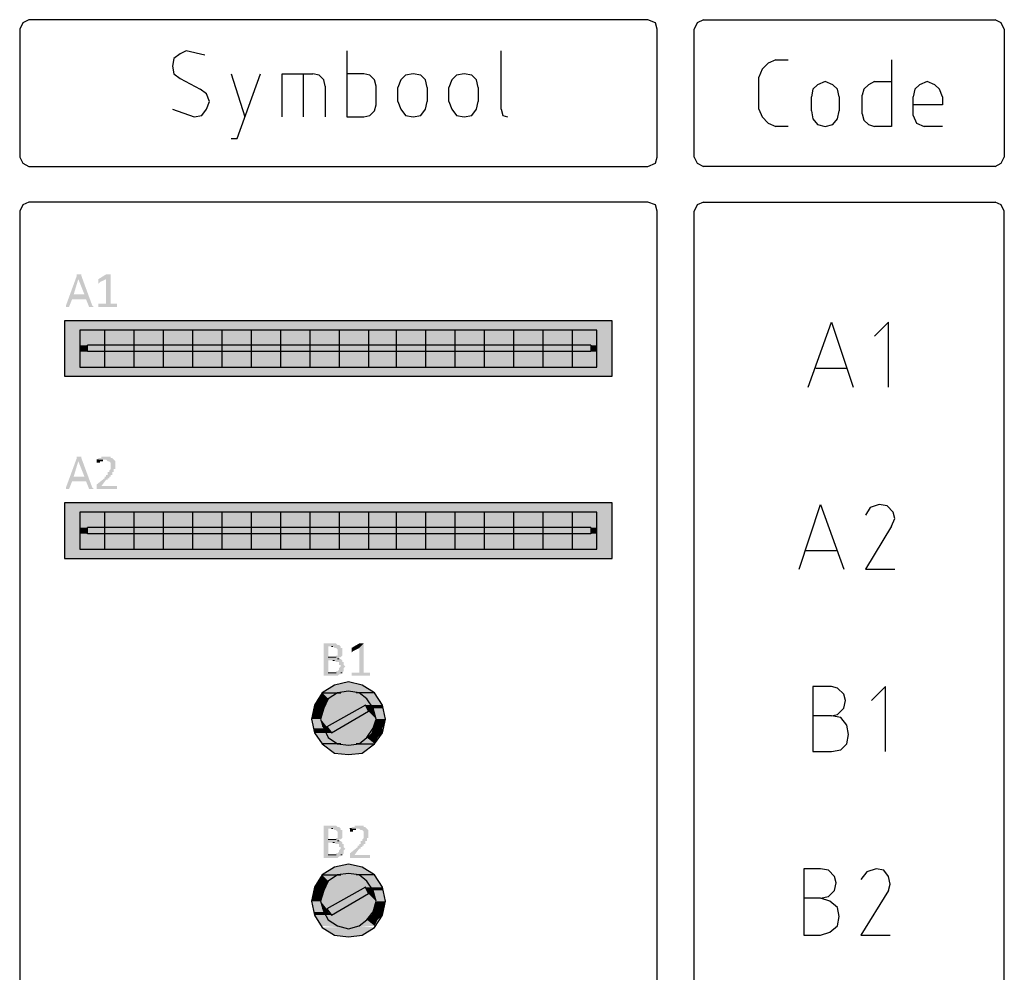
# Model space of a CAD drawing. Header units: millimetres. Extents: x -197899 to 120983, y -4228 to 45370.
# Tile 75 of 200: x -181904 to -179203, y 42758 to 45370. Entities that reach past the tile are written whole.
import ezdxf

# ---------------------------------------------------------------- set-up
doc = ezdxf.new("R2010")
doc.units = ezdxf.units.MM
for name, color, linetype in [('AL63----', 7, 'Continuous'), ('PDF_Geometry', 8, 'Continuous'), ('PDF_Solid Fills', 8, 'Continuous')]:
    doc.layers.add(name, color=color, linetype=linetype)

# ---------------------------------------------------------------- blocks, each defined once
blk = doc.blocks.new('CLB21AB.tmp')
at = {"layer": 'PDF_Solid Fills'}
for color, points in [(7, [(161.565, -6.734), (161.523, -6.734), (161.523, -6.775), (161.227, -7.585), (161.227, -7.626), (161.311, -7.626), (161.396, -7.415), (161.777, -7.415), (161.438, -7.285), (161.565, -6.864), (161.565, -6.864), (161.65, -6.775), (161.65, -6.734), (161.608, -6.734)]), (7, [(162.455, -6.734), (162.327, -6.864), (162.327, -7.537), (162.116, -7.537), (162.116, -7.585), (162.116, -7.626), (162.624, -7.626), (162.624, -7.585), (162.624, -7.537), (162.455, -7.537)]), (7, [(162.37, -6.734), (162.327, -6.734), (162.116, -6.864), (162.116, -6.905), (162.116, -6.945), (162.116, -6.994), (162.158, -6.945), (162.327, -6.864), (162.455, -6.734), (162.412, -6.734)]), (7, [(161.65, -6.775), (161.565, -6.864), (161.734, -7.285), (161.438, -7.285), (161.777, -7.415), (161.862, -7.626), (161.989, -7.626), (161.947, -7.585)]), (256, [(161.184, -8.007), (161.184, -8.258), (176.213, -8.258)]), (256, [(161.184, -8.007), (176.213, -8.007), (176.213, -8.258)]), (256, [(161.184, -8.258), (161.184, -9.276), (161.608, -9.276)]), (256, [(161.184, -8.258), (161.608, -8.258), (161.608, -9.276)]), (1, [(161.608, -8.258), (161.608, -8.679), (175.789, -8.679)]), (1, [(161.608, -8.258), (175.789, -8.258), (175.789, -8.679)]), (256, [(175.789, -8.258), (175.789, -9.276), (176.213, -9.276)]), (256, [(175.789, -8.258), (176.213, -8.258), (176.213, -9.276)]), (1, [(161.608, -8.679), (161.608, -8.85), (161.819, -8.85)]), (1, [(161.608, -8.679), (161.819, -8.679), (161.819, -8.85)]), (1, [(161.608, -8.85), (161.608, -9.276), (175.789, -9.276)]), (1, [(161.608, -8.85), (175.789, -8.85), (175.789, -9.276)]), (51, [(161.819, -8.679), (161.819, -8.85), (175.62, -8.85)]), (51, [(161.819, -8.679), (175.62, -8.679), (175.62, -8.85)]), (1, [(175.62, -8.679), (175.62, -8.85), (175.789, -8.85)]), (1, [(175.62, -8.679), (175.789, -8.679), (175.789, -8.85)]), (256, [(161.184, -9.276), (161.184, -9.529), (176.213, -9.529)]), (256, [(161.184, -9.276), (176.213, -9.276), (176.213, -9.529)]), (7, [(161.565, -11.731), (161.523, -11.731), (161.523, -11.773), (161.227, -12.577), (161.227, -12.62), (161.311, -12.62), (161.396, -12.408), (161.777, -12.408), (161.438, -12.282), (161.565, -11.858), (161.565, -11.858), (161.65, -11.773), (161.65, -11.731), (161.608, -11.731)]), (7, [(161.65, -11.773), (161.565, -11.858), (161.734, -12.282), (161.438, -12.282), (161.777, -12.408), (161.862, -12.62), (161.989, -12.62), (161.947, -12.577)]), (7, [(162.327, -11.731), (162.2, -11.731), (162.2, -11.773), (162.116, -11.773), (162.116, -11.815), (162.073, -11.815), (162.327, -11.815), (162.37, -11.858), (162.412, -11.858), (162.455, -11.901), (162.455, -11.985), (162.455, -12.027), (162.455, -12.07), (162.455, -12.07), (162.412, -12.112), (162.412, -12.154), (162.37, -12.154), (162.37, -12.196), (162.37, -12.239), (162.327, -12.239), (162.327, -12.282), (162.285, -12.282), (162.285, -12.324), (162.073, -12.493), (162.073, -12.535), (162.073, -12.577), (162.073, -12.62), (162.624, -12.62), (162.624, -12.577), (162.624, -12.535), (162.2, -12.535), (162.327, -12.366), (162.37, -12.366), (162.37, -12.324), (162.412, -12.324), (162.412, -12.282), (162.455, -12.282), (162.455, -12.239), (162.497, -12.239), (162.497, -12.154), (162.539, -12.154), (162.539, -12.112), (162.539, -12.07), (162.581, -12.07), (162.581, -12.027), (162.581, -11.943), (162.581, -11.901), (162.581, -11.858), (162.581, -11.858), (162.539, -11.815), (162.539, -11.815), (162.497, -11.773), (162.455, -11.773), (162.455, -11.731), (162.37, -11.731)]), (7, [(162.073, -11.815), (162.073, -11.858), (162.073, -11.901), (162.158, -11.901), (162.158, -11.858), (162.242, -11.858), (162.242, -11.815), (162.327, -11.815)]), (256, [(161.184, -13.001), (161.184, -13.255), (176.213, -13.255)]), (256, [(161.184, -13.001), (176.213, -13.001), (176.213, -13.255)]), (256, [(161.184, -13.255), (161.184, -14.271), (161.608, -14.271)]), (256, [(161.184, -13.255), (161.608, -13.255), (161.608, -14.271)]), (5, [(161.608, -13.255), (161.608, -13.679), (175.789, -13.679)]), (5, [(161.608, -13.255), (175.789, -13.255), (175.789, -13.679)]), (256, [(175.789, -13.255), (175.789, -14.271), (176.213, -14.271)]), (256, [(175.789, -13.255), (176.213, -13.255), (176.213, -14.271)]), (5, [(161.608, -13.679), (161.608, -13.848), (161.819, -13.848)]), (5, [(161.608, -13.679), (161.819, -13.679), (161.819, -13.848)]), (51, [(161.819, -13.679), (161.819, -13.848), (175.62, -13.848)]), (51, [(161.819, -13.679), (175.62, -13.679), (175.62, -13.848)]), (5, [(175.62, -13.679), (175.62, -13.848), (175.789, -13.848)]), (5, [(175.62, -13.679), (175.789, -13.679), (175.789, -13.848)]), (5, [(161.608, -13.848), (161.608, -14.271), (175.789, -14.271)]), (5, [(161.608, -13.848), (175.789, -13.848), (175.789, -14.271)]), (256, [(161.184, -14.271), (161.184, -14.525), (176.213, -14.525)]), (256, [(161.184, -14.271), (176.213, -14.271), (176.213, -14.525)]), (7, [(168.551, -16.854), (168.296, -16.854), (168.296, -16.896), (168.296, -17.7), (168.296, -17.742), (168.678, -17.742), (168.72, -17.7), (168.762, -17.7), (168.762, -17.658), (168.804, -17.658), (168.423, -17.658), (168.423, -17.319), (168.804, -17.319), (168.762, -17.277), (168.678, -17.277), (168.72, -17.277), (168.72, -17.235), (168.423, -17.235), (168.423, -16.938), (168.762, -16.938), (168.72, -16.896), (168.678, -16.896), (168.635, -16.854)]), (7, [(168.762, -16.938), (168.508, -16.938), (168.551, -16.938), (168.593, -16.98), (168.635, -16.98), (168.678, -17.023), (168.678, -17.107), (168.678, -17.192), (168.635, -17.192), (168.635, -17.235), (168.423, -17.235), (168.762, -17.235), (168.804, -17.192), (168.804, -17.15), (168.804, -17.065), (168.804, -17.023), (168.804, -16.98), (168.762, -16.98)]), (7, [(169.396, -16.854), (169.27, -16.98), (169.27, -17.658), (169.059, -17.658), (169.059, -17.7), (169.059, -17.742), (169.566, -17.742), (169.566, -17.7), (169.566, -17.658), (169.396, -17.658)]), (7, [(169.312, -16.854), (169.27, -16.854), (169.059, -16.98), (169.059, -17.023), (169.059, -17.065), (169.059, -17.107), (169.101, -17.065), (169.27, -16.98), (169.396, -16.854), (169.354, -16.854)]), (7, [(168.804, -17.319), (168.551, -17.319), (168.593, -17.319), (168.635, -17.362), (168.72, -17.362), (168.72, -17.446), (168.762, -17.446), (168.762, -17.488), (168.762, -17.488), (168.72, -17.53), (168.72, -17.573), (168.72, -17.573), (168.678, -17.616), (168.635, -17.616), (168.635, -17.658), (168.423, -17.658), (168.804, -17.658), (168.847, -17.616), (168.847, -17.573), (168.847, -17.53), (168.847, -17.53), (168.889, -17.488), (168.889, -17.488), (168.847, -17.446), (168.847, -17.403), (168.847, -17.362), (168.804, -17.362)]), (256, [(168.593, -17.996), (168.339, -18.166), (169.609, -18.166)]), (256, [(168.973, -17.911), (168.593, -17.996), (169.354, -17.996)]), (256, [(168.593, -17.996), (169.354, -17.996), (169.609, -18.166)]), (256, [(168.254, -18.208), (168.127, -18.377), (168.423, -18.377)]), (256, [(168.339, -18.166), (168.254, -18.208), (168.762, -18.208)]), (256, [(168.254, -18.208), (168.678, -18.208), (168.423, -18.377)]), (256, [(168.339, -18.166), (168.973, -18.166), (168.762, -18.208)]), (1, [(168.678, -18.208), (168.423, -18.377), (169.482, -18.377)]), (1, [(168.973, -18.166), (168.678, -18.208), (169.27, -18.208)]), (1, [(168.678, -18.208), (169.27, -18.208), (169.482, -18.377)]), (256, [(168.973, -18.166), (169.185, -18.208), (169.693, -18.208)]), (256, [(168.973, -18.166), (169.609, -18.166), (169.693, -18.208)]), (256, [(169.27, -18.208), (169.482, -18.377), (169.778, -18.377)]), (256, [(169.27, -18.208), (169.693, -18.208), (169.778, -18.377)]), (256, [(168.042, -18.632), (167.958, -18.928), (168.212, -18.928)]), (256, [(168.127, -18.377), (168.042, -18.547), (168.339, -18.547)]), (256, [(168.042, -18.547), (168.042, -18.632), (168.296, -18.632)]), (256, [(168.042, -18.547), (168.339, -18.547), (168.296, -18.632)]), (256, [(168.042, -18.632), (168.296, -18.632), (168.212, -18.928)]), (256, [(168.127, -18.377), (168.423, -18.377), (168.339, -18.547)]), (1, [(168.296, -18.632), (168.212, -18.928), (168.762, -18.928)]), (1, [(168.339, -18.547), (168.296, -18.632), (169.27, -18.632)]), (1, [(168.296, -18.632), (169.27, -18.632), (168.762, -18.928)]), (1, [(168.423, -18.377), (168.339, -18.547), (169.609, -18.547)]), (1, [(168.339, -18.547), (169.439, -18.547), (169.27, -18.632)]), (1, [(168.423, -18.377), (169.482, -18.377), (169.609, -18.547)]), (51, [(169.439, -18.547), (169.143, -18.716), (169.524, -18.716)]), (1, [(169.439, -18.547), (169.482, -18.632), (169.651, -18.632)]), (1, [(169.439, -18.547), (169.609, -18.547), (169.651, -18.632)]), (256, [(169.482, -18.377), (169.609, -18.547), (169.905, -18.547)]), (256, [(169.482, -18.377), (169.778, -18.377), (169.905, -18.547)]), (1, [(169.482, -18.632), (169.524, -18.716), (169.693, -18.716)]), (1, [(169.482, -18.632), (169.651, -18.632), (169.693, -18.716)]), (256, [(169.609, -18.547), (169.651, -18.632), (169.905, -18.632)]), (256, [(169.609, -18.547), (169.905, -18.547), (169.905, -18.632)]), (256, [(169.651, -18.632), (169.735, -18.928), (169.99, -18.928)]), (256, [(169.651, -18.632), (169.905, -18.632), (169.99, -18.928)]), (51, [(169.143, -18.716), (168.381, -19.139), (168.804, -19.139)]), (51, [(169.143, -18.716), (169.524, -18.716), (168.804, -19.139)]), (1, [(169.524, -18.716), (169.185, -18.928), (169.735, -18.928)]), (1, [(169.524, -18.716), (169.693, -18.716), (169.735, -18.928)]), (256, [(167.958, -18.928), (168.042, -19.182), (168.296, -19.182)]), (256, [(167.958, -18.928), (168.212, -18.928), (168.296, -19.182)]), (1, [(168.212, -18.928), (168.254, -19.139), (168.381, -19.139)]), (1, [(168.212, -18.928), (168.762, -18.928), (168.381, -19.139)]), (1, [(168.254, -19.139), (168.296, -19.182), (168.423, -19.182)]), (1, [(168.254, -19.139), (168.381, -19.139), (168.423, -19.182)]), (51, [(168.381, -19.139), (168.804, -19.139), (168.508, -19.308)]), (1, [(169.185, -18.928), (168.678, -19.182), (169.651, -19.182)]), (1, [(169.185, -18.928), (169.735, -18.928), (169.651, -19.182)]), (256, [(169.735, -18.928), (169.651, -19.182), (169.905, -19.182)]), (256, [(169.735, -18.928), (169.99, -18.928), (169.905, -19.182)]), (256, [(168.042, -19.182), (168.042, -19.308), (168.339, -19.308)]), (256, [(168.042, -19.182), (168.296, -19.182), (168.339, -19.308)]), (256, [(168.042, -19.308), (168.127, -19.436), (168.423, -19.436)]), (256, [(168.042, -19.308), (168.339, -19.308), (168.423, -19.436)]), (256, [(168.127, -19.436), (168.254, -19.605), (168.678, -19.605)]), (256, [(168.127, -19.436), (168.423, -19.436), (168.678, -19.605)]), (1, [(168.296, -19.182), (168.339, -19.308), (168.508, -19.308)]), (1, [(168.296, -19.182), (168.423, -19.182), (168.508, -19.308)]), (1, [(168.339, -19.308), (168.423, -19.436), (169.482, -19.436)]), (1, [(168.339, -19.308), (169.609, -19.308), (169.482, -19.436)]), (1, [(168.423, -19.436), (168.678, -19.605), (169.27, -19.605)]), (1, [(168.423, -19.436), (169.482, -19.436), (169.27, -19.605)]), (1, [(168.678, -19.182), (168.508, -19.308), (169.609, -19.308)]), (1, [(168.678, -19.182), (169.651, -19.182), (169.609, -19.308)]), (256, [(169.482, -19.436), (169.27, -19.605), (169.693, -19.605)]), (256, [(169.609, -19.308), (169.482, -19.436), (169.778, -19.436)]), (256, [(169.482, -19.436), (169.778, -19.436), (169.693, -19.605)]), (256, [(169.651, -19.182), (169.609, -19.308), (169.905, -19.308)]), (256, [(169.609, -19.308), (169.905, -19.308), (169.778, -19.436)]), (256, [(169.651, -19.182), (169.905, -19.182), (169.905, -19.308)]), (256, [(168.254, -19.605), (168.339, -19.647), (168.973, -19.647)]), (256, [(168.254, -19.605), (168.762, -19.605), (168.973, -19.647)]), (256, [(168.339, -19.647), (168.593, -19.86), (169.354, -19.86)]), (256, [(168.339, -19.647), (169.609, -19.647), (169.354, -19.86)]), (1, [(168.678, -19.605), (169.27, -19.605), (168.973, -19.647)]), (256, [(169.185, -19.605), (168.973, -19.647), (169.609, -19.647)]), (256, [(169.185, -19.605), (169.693, -19.605), (169.609, -19.647)]), (256, [(168.593, -19.86), (169.354, -19.86), (168.973, -19.902)]), (7, [(168.551, -21.849), (168.296, -21.849), (168.296, -21.891), (168.296, -22.696), (168.296, -22.737), (168.678, -22.737), (168.72, -22.696), (168.762, -22.696), (168.762, -22.653), (168.804, -22.653), (168.423, -22.653), (168.423, -22.314), (168.804, -22.314), (168.762, -22.272), (168.678, -22.272), (168.72, -22.272), (168.72, -22.23), (168.423, -22.23), (168.423, -21.933), (168.762, -21.933), (168.72, -21.891), (168.678, -21.891), (168.635, -21.849)]), (7, [(169.27, -21.849), (169.143, -21.849), (169.143, -21.891), (169.059, -21.891), (169.059, -21.933), (169.016, -21.933), (169.27, -21.933), (169.312, -21.975), (169.354, -21.975), (169.396, -22.018), (169.396, -22.103), (169.396, -22.145), (169.396, -22.188), (169.396, -22.188), (169.354, -22.23), (169.354, -22.272), (169.312, -22.272), (169.312, -22.314), (169.312, -22.357), (169.27, -22.357), (169.27, -22.399), (169.227, -22.399), (169.227, -22.441), (169.016, -22.611), (169.016, -22.653), (169.016, -22.696), (169.016, -22.737), (169.566, -22.737), (169.566, -22.696), (169.566, -22.653), (169.143, -22.653), (169.27, -22.484), (169.312, -22.484), (169.312, -22.441), (169.354, -22.441), (169.354, -22.399), (169.396, -22.399), (169.396, -22.357), (169.439, -22.357), (169.439, -22.272), (169.482, -22.272), (169.482, -22.23), (169.482, -22.188), (169.524, -22.188), (169.524, -22.145), (169.524, -22.06), (169.524, -22.018), (169.524, -21.975), (169.524, -21.975), (169.482, -21.933), (169.482, -21.933), (169.439, -21.891), (169.396, -21.891), (169.396, -21.849), (169.312, -21.849)]), (7, [(168.762, -21.933), (168.508, -21.933), (168.551, -21.933), (168.593, -21.975), (168.635, -21.975), (168.678, -22.018), (168.678, -22.103), (168.678, -22.188), (168.635, -22.188), (168.635, -22.23), (168.423, -22.23), (168.762, -22.23), (168.804, -22.188), (168.804, -22.145), (168.804, -22.06), (168.804, -22.018), (168.804, -21.975), (168.762, -21.975)]), (7, [(169.016, -21.933), (169.016, -21.975), (169.016, -22.018), (169.101, -22.018), (169.101, -21.975), (169.185, -21.975), (169.185, -21.933), (169.27, -21.933)]), (7, [(168.804, -22.314), (168.551, -22.314), (168.593, -22.314), (168.635, -22.357), (168.72, -22.357), (168.72, -22.441), (168.762, -22.441), (168.762, -22.484), (168.762, -22.484), (168.72, -22.526), (168.72, -22.569), (168.72, -22.569), (168.678, -22.611), (168.635, -22.611), (168.635, -22.653), (168.423, -22.653), (168.804, -22.653), (168.847, -22.611), (168.847, -22.569), (168.847, -22.526), (168.847, -22.526), (168.889, -22.484), (168.889, -22.484), (168.847, -22.441), (168.847, -22.399), (168.847, -22.357), (168.804, -22.357)]), (256, [(168.973, -22.907), (168.593, -22.992), (169.354, -22.992)]), (256, [(168.254, -23.203), (168.127, -23.373), (168.423, -23.373)]), (256, [(168.339, -23.161), (168.254, -23.203), (168.762, -23.203)]), (256, [(168.254, -23.203), (168.678, -23.203), (168.423, -23.373)]), (256, [(168.593, -22.992), (168.339, -23.161), (169.609, -23.161)]), (256, [(168.339, -23.161), (168.973, -23.161), (168.762, -23.203)]), (5, [(168.678, -23.203), (168.423, -23.373), (169.482, -23.373)]), (256, [(168.593, -22.992), (169.354, -22.992), (169.609, -23.161)]), (5, [(168.973, -23.161), (168.678, -23.203), (169.27, -23.203)]), (5, [(168.678, -23.203), (169.27, -23.203), (169.482, -23.373)]), (256, [(168.973, -23.161), (169.185, -23.203), (169.693, -23.203)]), (256, [(168.973, -23.161), (169.609, -23.161), (169.693, -23.203)]), (256, [(169.27, -23.203), (169.482, -23.373), (169.778, -23.373)]), (256, [(169.27, -23.203), (169.693, -23.203), (169.778, -23.373)]), (256, [(168.127, -23.373), (168.042, -23.542), (168.339, -23.542)]), (256, [(168.127, -23.373), (168.423, -23.373), (168.339, -23.542)]), (5, [(168.423, -23.373), (168.339, -23.542), (169.609, -23.542)]), (5, [(168.423, -23.373), (169.482, -23.373), (169.609, -23.542)]), (256, [(169.482, -23.373), (169.609, -23.542), (169.905, -23.542)]), (256, [(169.482, -23.373), (169.778, -23.373), (169.905, -23.542)]), (256, [(168.042, -23.627), (167.958, -23.923), (168.212, -23.923)]), (256, [(168.042, -23.542), (168.042, -23.627), (168.296, -23.627)]), (256, [(168.042, -23.542), (168.339, -23.542), (168.296, -23.627)]), (256, [(168.042, -23.627), (168.296, -23.627), (168.212, -23.923)]), (5, [(168.296, -23.627), (168.212, -23.923), (168.762, -23.923)]), (5, [(168.339, -23.542), (168.296, -23.627), (169.27, -23.627)]), (5, [(168.296, -23.627), (169.27, -23.627), (168.762, -23.923)]), (5, [(168.339, -23.542), (169.439, -23.542), (169.27, -23.627)]), (51, [(169.143, -23.711), (168.381, -24.134), (168.804, -24.134)]), (51, [(169.143, -23.711), (169.524, -23.711), (168.804, -24.134)]), (51, [(169.439, -23.542), (169.143, -23.711), (169.524, -23.711)]), (5, [(169.524, -23.711), (169.185, -23.923), (169.735, -23.923)]), (5, [(169.439, -23.542), (169.482, -23.627), (169.651, -23.627)]), (5, [(169.439, -23.542), (169.609, -23.542), (169.651, -23.627)]), (5, [(169.482, -23.627), (169.524, -23.711), (169.693, -23.711)]), (5, [(169.482, -23.627), (169.651, -23.627), (169.693, -23.711)]), (5, [(169.524, -23.711), (169.693, -23.711), (169.735, -23.923)]), (256, [(169.609, -23.542), (169.651, -23.627), (169.905, -23.627)]), (256, [(169.609, -23.542), (169.905, -23.542), (169.905, -23.627)]), (256, [(169.651, -23.627), (169.735, -23.923), (169.99, -23.923)]), (256, [(169.651, -23.627), (169.905, -23.627), (169.99, -23.923)]), (256, [(167.958, -23.923), (168.042, -24.219), (168.296, -24.219)]), (256, [(167.958, -23.923), (168.212, -23.923), (168.296, -24.219)]), (5, [(168.212, -23.923), (168.254, -24.134), (168.381, -24.134)]), (5, [(168.212, -23.923), (168.762, -23.923), (168.381, -24.134)]), (5, [(169.185, -23.923), (168.678, -24.219), (169.651, -24.219)]), (5, [(169.185, -23.923), (169.735, -23.923), (169.651, -24.219)]), (256, [(169.735, -23.923), (169.651, -24.219), (169.905, -24.219)]), (256, [(169.735, -23.923), (169.99, -23.923), (169.905, -24.219)]), (256, [(168.042, -24.219), (168.042, -24.304), (168.339, -24.304)]), (256, [(168.042, -24.219), (168.296, -24.219), (168.339, -24.304)]), (256, [(168.042, -24.304), (168.127, -24.431), (168.423, -24.431)]), (256, [(168.042, -24.304), (168.339, -24.304), (168.423, -24.431)]), (5, [(168.254, -24.134), (168.296, -24.219), (168.423, -24.219)]), (5, [(168.254, -24.134), (168.381, -24.134), (168.423, -24.219)]), (5, [(168.296, -24.219), (168.339, -24.304), (168.508, -24.304)]), (5, [(168.296, -24.219), (168.423, -24.219), (168.508, -24.304)]), (5, [(168.339, -24.304), (168.423, -24.431), (169.482, -24.431)]), (5, [(168.339, -24.304), (169.609, -24.304), (169.482, -24.431)]), (51, [(168.381, -24.134), (168.804, -24.134), (168.508, -24.304)]), (5, [(168.678, -24.219), (168.508, -24.304), (169.609, -24.304)]), (5, [(168.678, -24.219), (169.651, -24.219), (169.609, -24.304)]), (256, [(169.609, -24.304), (169.482, -24.431), (169.778, -24.431)]), (256, [(169.651, -24.219), (169.609, -24.304), (169.905, -24.304)]), (256, [(169.609, -24.304), (169.905, -24.304), (169.778, -24.431)]), (256, [(169.651, -24.219), (169.905, -24.219), (169.905, -24.304)]), (256, [(168.127, -24.431), (168.254, -24.6), (168.678, -24.6)]), (256, [(168.127, -24.431), (168.423, -24.431), (168.678, -24.6)]), (5, [(168.423, -24.431), (168.678, -24.6), (169.27, -24.6)]), (5, [(168.423, -24.431), (169.482, -24.431), (169.27, -24.6)]), (256, [(169.482, -24.431), (169.27, -24.6), (169.693, -24.6)]), (256, [(169.482, -24.431), (169.778, -24.431), (169.693, -24.6)]), (256, [(168.254, -24.6), (168.678, -24.6), (168.762, -24.643)]), (256, [(168.254, -24.643), (168.339, -24.685), (168.973, -24.685)]), (256, [(168.254, -24.643), (168.762, -24.643), (168.973, -24.685)]), (256, [(168.339, -24.685), (168.593, -24.855), (169.354, -24.855)]), (256, [(168.339, -24.685), (169.609, -24.685), (169.354, -24.855)]), (5, [(168.678, -24.6), (169.27, -24.6), (168.973, -24.685)]), (256, [(169.185, -24.643), (168.973, -24.685), (169.609, -24.685)]), (256, [(169.27, -24.6), (169.185, -24.643), (169.693, -24.643)]), (256, [(169.185, -24.643), (169.693, -24.643), (169.609, -24.685)]), (256, [(168.593, -24.855), (169.354, -24.855), (168.973, -24.897)])]:
    blk.add_hatch(color=color, dxfattribs=at).paths.add_polyline_path(points)
at = {"layer": 'PDF_Geometry', "color": 7, "lineweight": 25}
for points in [[(177.187, -3.776), (177.397, -3.687), (177.44, -3.517), (177.44, -0.008), (177.397, 0.162), (177.187, 0.251), (160.211, 0.251), (160.041, 0.162), (159.957, -0.008), (159.957, -3.517), (160.041, -3.687), (160.211, -3.776), (177.187, -3.776)], [(178.71, 0.251), (178.541, 0.162), (178.456, -0.008)], [(178.71, 0.251), (186.711, 0.251)], [(186.965, -0.008), (186.881, 0.162), (186.711, 0.251)], [(178.456, -3.517), (178.456, -0.008)], [(186.965, -0.008), (186.965, -3.517)], [(165.037, -0.721), (164.528, -0.6), (164.359, -0.681), (164.19, -0.81), (164.148, -1.021), (164.19, -1.232), (164.359, -1.361), (164.909, -1.653)], [(168.931, -0.6), (168.931, -2.415), (169.396, -2.415), (169.566, -2.374), (169.693, -2.245), (169.735, -2.083), (169.735, -1.572), (169.693, -1.402), (169.566, -1.272), (169.396, -1.232), (168.931, -1.232)], [(173.165, -2.204), (173.165, -0.6)], [(180.7, -0.851), (180.488, -0.94), (180.319, -1.102), (180.234, -1.321)], [(180.7, -0.851), (181.039, -0.851)], [(183.875, -0.851), (183.875, -2.674), (183.409, -2.674)], [(165.756, -3.007), (165.926, -3.007), (166.56, -1.232)], [(165.756, -1.232), (166.137, -2.415)], [(167.153, -2.415), (167.153, -1.232), (168, -1.232)], [(167.746, -2.415), (167.746, -1.232)], [(168.339, -1.572), (168.296, -1.402), (168.17, -1.272), (168, -1.232)], [(171.132, -1.613), (171.09, -1.402), (170.963, -1.272), (170.751, -1.232), (170.54, -1.272), (170.413, -1.402), (170.328, -1.613)], [(172.53, -1.613), (172.487, -1.402), (172.36, -1.272), (172.149, -1.232), (171.937, -1.272), (171.81, -1.402), (171.725, -1.613)], [(180.234, -2.204), (180.234, -1.321)], [(168.339, -1.572), (168.339, -2.415)], [(170.328, -1.994), (170.328, -1.613)], [(171.132, -1.613), (171.132, -1.994)], [(171.725, -1.994), (171.725, -1.613)], [(172.53, -1.613), (172.53, -1.994)], [(182.436, -1.864), (182.394, -1.653), (182.266, -1.532), (182.055, -1.442), (181.843, -1.532), (181.716, -1.653), (181.674, -1.864)], [(183.409, -1.442), (183.24, -1.532), (183.113, -1.653), (183.07, -1.823)], [(183.409, -1.442), (183.875, -1.442)], [(185.272, -1.864), (185.187, -1.653), (185.061, -1.532), (184.849, -1.442), (184.637, -1.532), (184.51, -1.653), (184.467, -1.864)], [(164.74, -2.415), (164.952, -2.374), (165.079, -2.204), (165.164, -1.994), (165.079, -1.783), (164.909, -1.653)], [(181.674, -2.245), (181.674, -1.864)], [(182.436, -1.864), (182.436, -2.245)], [(183.07, -2.334), (183.07, -1.823)], [(184.467, -2.374), (184.467, -1.864)], [(185.272, -1.864), (185.272, -2.083), (184.467, -2.083)], [(170.328, -1.994), (170.413, -2.204), (170.54, -2.374), (170.751, -2.415), (170.963, -2.374), (171.09, -2.204), (171.132, -1.994)], [(171.725, -1.994), (171.81, -2.204), (171.937, -2.374), (172.149, -2.415), (172.36, -2.374), (172.487, -2.204), (172.53, -1.994)], [(164.148, -2.204), (164.74, -2.415)], [(173.165, -2.204), (173.207, -2.374), (173.334, -2.415)], [(180.234, -2.204), (180.319, -2.415), (180.488, -2.585), (180.7, -2.674)], [(181.674, -2.245), (181.716, -2.464), (181.843, -2.626), (182.055, -2.674), (182.266, -2.626), (182.394, -2.464), (182.436, -2.245)], [(183.07, -2.334), (183.113, -2.504), (183.24, -2.626), (183.409, -2.674)], [(184.467, -2.374), (184.553, -2.585), (184.764, -2.674)], [(181.039, -2.674), (180.7, -2.674)], [(185.272, -2.674), (184.764, -2.674)], [(178.456, -3.517), (178.541, -3.687), (178.71, -3.776)], [(186.711, -3.776), (178.71, -3.776)], [(186.711, -3.776), (186.881, -3.687), (186.965, -3.517)], [(160.211, -4.749), (160.041, -4.83), (159.957, -5)], [(177.187, -4.749), (160.211, -4.749)], [(177.44, -101.816), (177.44, -5), (177.397, -4.83), (177.187, -4.749)], [(178.71, -4.749), (178.541, -4.83), (178.456, -5)], [(178.71, -4.749), (186.711, -4.749)], [(186.965, -101.816), (186.965, -5), (186.881, -4.83), (186.711, -4.749)], [(159.957, -5), (159.957, -101.816)], [(178.456, -101.816), (178.456, -5)], [(181.589, -9.826), (182.224, -8.047), (182.817, -9.826)], [(183.79, -9.826), (183.79, -8.047), (183.409, -8.428)], [(182.647, -9.318), (181.8, -9.318)], [(181.335, -14.821), (181.928, -13.043), (182.563, -14.821)], [(183.536, -13.043), (183.283, -13.128), (183.155, -13.34)], [(183.875, -13.636), (183.959, -13.424), (183.917, -13.255), (183.748, -13.085), (183.536, -13.043)], [(183.875, -13.636), (183.155, -14.821), (183.959, -14.821)], [(182.394, -14.313), (181.505, -14.313)], [(182.224, -18.843), (182.394, -18.801), (182.563, -18.632), (182.605, -18.419), (182.563, -18.25), (182.394, -18.081), (182.224, -18.039), (181.716, -18.039), (181.716, -19.817)], [(183.706, -19.817), (183.706, -18.039), (183.325, -18.419)], [(181.716, -19.817), (182.224, -19.817), (182.478, -19.774), (182.647, -19.605), (182.689, -19.351), (182.647, -19.097), (182.478, -18.885), (182.224, -18.843), (181.716, -18.843)], [(181.928, -23.839), (182.139, -23.796), (182.309, -23.627), (182.352, -23.415), (182.309, -23.245), (182.139, -23.076), (181.928, -23.034), (181.462, -23.034), (181.462, -24.855)], [(183.451, -23.034), (183.198, -23.119), (183.028, -23.33)], [(183.79, -23.627), (183.833, -23.458), (183.79, -23.245), (183.663, -23.076), (183.451, -23.034)], [(183.79, -23.627), (183.028, -24.855), (183.833, -24.855)], [(181.462, -24.855), (181.928, -24.855), (182.182, -24.77), (182.394, -24.6), (182.436, -24.347), (182.394, -24.092), (182.182, -23.923), (181.928, -23.839), (181.462, -23.839)]]:
    blk.add_lwpolyline(points, dxfattribs=at)
at = {"layer": 'PDF_Geometry', "color": 1, "lineweight": 25}
for points in [[(176.213, -9.529), (176.213, -8.006), (161.184, -8.006), (161.184, -9.529), (176.213, -9.529)], [(175.789, -9.276), (175.789, -8.26), (161.607, -8.26), (161.607, -9.276), (175.789, -9.276)], [(176.213, -14.525), (176.213, -13.002), (161.184, -13.002), (161.184, -14.525), (176.213, -14.525)], [(175.789, -14.271), (175.789, -13.255), (161.607, -13.255), (161.607, -14.271), (175.789, -14.271)], [(169.99, -18.928), (169.905, -18.547), (169.693, -18.208), (169.354, -17.996), (168.973, -17.911), (168.593, -17.996), (168.254, -18.208), (168.042, -18.547), (167.958, -18.928), (168.042, -19.308), (168.254, -19.605), (168.593, -19.86), (168.973, -19.902), (169.354, -19.86), (169.693, -19.605), (169.905, -19.308), (169.99, -18.928)], [(169.735, -18.928), (169.651, -18.632), (169.482, -18.377), (169.27, -18.208), (168.973, -18.166), (168.678, -18.208), (168.423, -18.377), (168.296, -18.632), (168.212, -18.928), (168.296, -19.182), (168.423, -19.436), (168.678, -19.605), (168.973, -19.647), (169.27, -19.605), (169.482, -19.436), (169.651, -19.182), (169.735, -18.928)], [(169.439, -18.547), (168.381, -19.139), (168.508, -19.308)], [(169.524, -18.716), (169.439, -18.547)], [(168.508, -19.308), (169.524, -18.716)], [(169.99, -23.923), (169.905, -23.542), (169.693, -23.203), (169.354, -22.992), (168.973, -22.907), (168.593, -22.992), (168.254, -23.203), (168.042, -23.542), (167.958, -23.923), (168.042, -24.304), (168.254, -24.643), (168.593, -24.855), (168.973, -24.897), (169.354, -24.855), (169.693, -24.643), (169.905, -24.304), (169.99, -23.923)], [(169.735, -23.923), (169.651, -23.627), (169.482, -23.373), (169.27, -23.203), (168.973, -23.161), (168.678, -23.203), (168.423, -23.373), (168.296, -23.627), (168.212, -23.923), (168.296, -24.219), (168.423, -24.431), (168.678, -24.6), (168.973, -24.685), (169.27, -24.6), (169.482, -24.431), (169.651, -24.219), (169.735, -23.923)], [(169.439, -23.542), (168.381, -24.134), (168.508, -24.304)], [(168.508, -24.304), (169.524, -23.711)], [(169.524, -23.711), (169.439, -23.542)]]:
    blk.add_lwpolyline(points, dxfattribs=at)
at = {"layer": 'PDF_Geometry', "lineweight": 25}
for points in [[(162.285, -8.258), (162.285, -9.276)], [(163.089, -8.258), (163.089, -9.276)], [(163.894, -8.258), (163.894, -9.276)], [(164.698, -8.258), (164.698, -9.276)], [(165.503, -8.258), (165.503, -9.276)], [(166.307, -8.258), (166.307, -9.276)], [(167.111, -8.258), (167.111, -9.276)], [(167.915, -8.258), (167.915, -9.276)], [(168.72, -8.258), (168.72, -9.276)], [(169.524, -8.258), (169.524, -9.276)], [(170.286, -8.258), (170.286, -9.276)], [(171.09, -8.258), (171.09, -9.276)], [(171.894, -8.258), (171.894, -9.276)], [(172.699, -8.258), (172.699, -9.276)], [(173.504, -8.258), (173.504, -9.276)], [(174.307, -8.258), (174.307, -9.276)], [(175.112, -8.258), (175.112, -9.276)], [(162.285, -13.255), (162.285, -14.271)], [(163.089, -13.255), (163.089, -14.271)], [(163.894, -13.255), (163.894, -14.271)], [(164.698, -13.255), (164.698, -14.271)], [(165.503, -13.255), (165.503, -14.271)], [(166.307, -13.255), (166.307, -14.271)], [(167.111, -13.255), (167.111, -14.271)], [(167.915, -13.255), (167.915, -14.271)], [(168.72, -13.255), (168.72, -14.271)], [(169.524, -13.255), (169.524, -14.271)], [(170.286, -13.255), (170.286, -14.271)], [(171.09, -13.255), (171.09, -14.271)], [(171.894, -13.255), (171.894, -14.271)], [(172.699, -13.255), (172.699, -14.271)], [(173.504, -13.255), (173.504, -14.271)], [(174.307, -13.255), (174.307, -14.271)], [(175.112, -13.255), (175.112, -14.271)]]:
    blk.add_lwpolyline(points, dxfattribs=at)
at = {"layer": 'PDF_Geometry', "color": 51, "lineweight": 25}
for points in [[(175.62, -8.679), (161.819, -8.679)], [(175.62, -8.85), (161.819, -8.85), (161.819, -8.679)], [(175.62, -8.679), (175.62, -8.85)], [(175.62, -13.679), (161.819, -13.679)], [(175.62, -13.848), (161.819, -13.848), (161.819, -13.679)], [(175.62, -13.679), (175.62, -13.848)]]:
    blk.add_lwpolyline(points, dxfattribs=at)
at = {"layer": 'PDF_Geometry', "color": 7, "lineweight": 0}
for points in [[(162.116, -11.815), (162.073, -11.815)], [(168.508, -16.938), (168.551, -16.938)], [(168.635, -17.235), (168.423, -17.235)], [(168.678, -17.277), (168.72, -17.277)], [(168.551, -17.319), (168.593, -17.319)], [(168.635, -17.658), (168.423, -17.658)], [(168.762, -17.658), (168.804, -17.658)], [(168.508, -21.933), (168.551, -21.933)], [(169.059, -21.933), (169.016, -21.933)], [(168.635, -22.23), (168.423, -22.23)], [(168.551, -22.314), (168.593, -22.314)], [(168.678, -22.272), (168.72, -22.272)], [(168.635, -22.653), (168.423, -22.653)], [(168.762, -22.653), (168.804, -22.653)]]:
    blk.add_lwpolyline(points, dxfattribs=at)
at = {"layer": 'PDF_Geometry', "lineweight": -3}
for points in [[(168.254, -18.208), (168.762, -18.208), (168.678, -18.208)], [(169.693, -18.208), (169.185, -18.208)], [(168.762, -19.605), (168.254, -19.605)], [(169.27, -19.605), (169.185, -19.605), (169.693, -19.605)], [(168.254, -23.203), (168.762, -23.203), (168.678, -23.203)], [(169.693, -23.203), (169.185, -23.203)]]:
    blk.add_lwpolyline(points, dxfattribs=at)
at = {"layer": 'PDF_Geometry', "lineweight": 0}
for points in [[(168.762, -18.208), (168.678, -18.208)], [(169.27, -19.605), (169.185, -19.605)], [(168.762, -23.203), (168.678, -23.203)]]:
    blk.add_lwpolyline(points, dxfattribs=at)
at = {"layer": 'PDF_Solid Fills'}
for points in [[(168.678, -18.208), (168.678, -18.208), (168.254, -18.208)], [(169.693, -18.208), (169.693, -18.208), (169.185, -18.208)], [(168.762, -19.605), (168.762, -19.605), (168.254, -19.605)], [(169.693, -19.605), (169.693, -19.605), (169.27, -19.605)], [(168.678, -23.203), (168.678, -23.203), (168.254, -23.203)], [(169.693, -23.203), (169.693, -23.203), (169.185, -23.203)]]:
    blk.add_solid(points, dxfattribs=at)

msp = doc.modelspace()

# ---------------------------------------------------------------- block references
at = {"layer": 'AL63----', "xscale": 100, "yscale": 100, "zscale": 100}
msp.add_blockref('CLB21AB.tmp', (-197899.3, 45345), dxfattribs=at)

doc.saveas('drawing.dxf')
